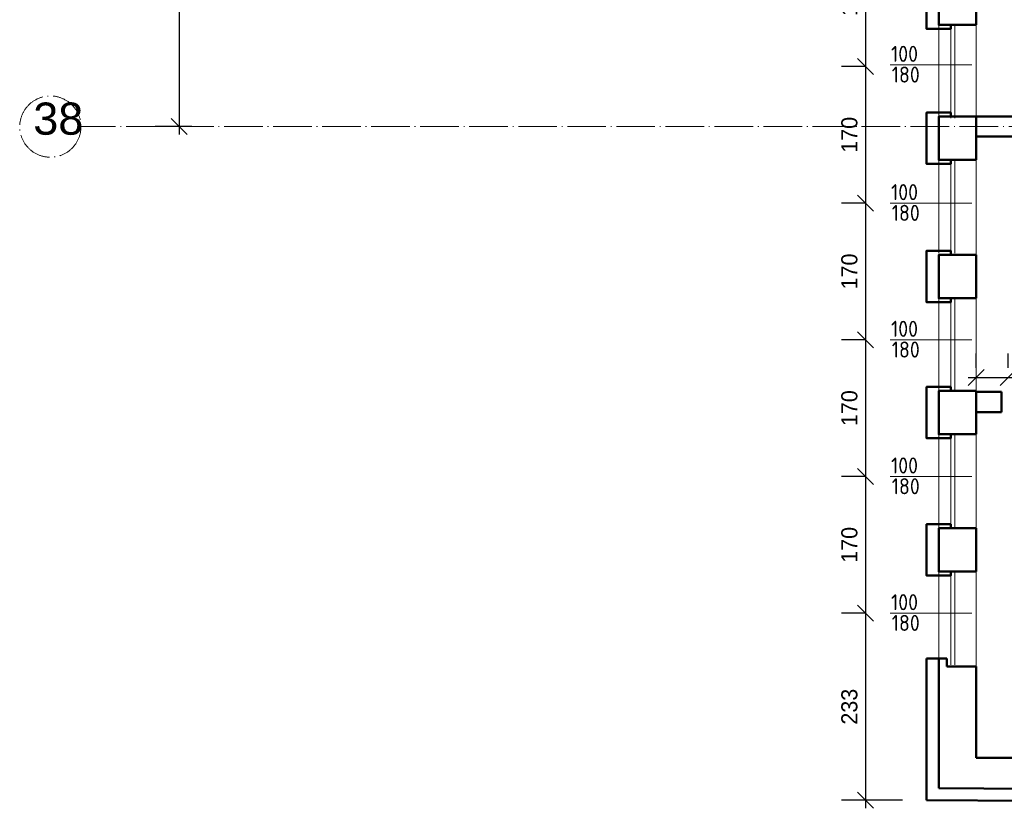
# Model space of a CAD drawing. Header units: millimetres. Extents: x -642 to 14033, y 1994 to 13520.
# Tile 1 of 72: x 3051 to 4276, y 5530 to 6510. Entities that reach past the tile are written whole.
import ezdxf

# ---------------------------------------------------------------- set-up
doc = ezdxf.new("R2010")
doc.units = ezdxf.units.MM
doc.linetypes.add('ACAD_ISO04W100', pattern=[30.5, 24, -3, 0.5, -3])
for name, color, linetype, lineweight in [('NR', 7, 'Continuous', 13), ('opisy drzwi', 40, 'Continuous', 13), ('symetria', 7, 'ACAD_ISO04W100', 9), ('wymiary', 1, 'Continuous', 13), ('ściana', 4, 'Continuous', 50)]:
    doc.layers.add(name, color=color, linetype=linetype, lineweight=lineweight)
doc.styles.add('ISO', font='isocp.shx')
doc.styles.add('style1', font='arial.ttf')
doc.dimstyles.new('Jacek2', dxfattribs={"dimscale": 2, "dimtxt": 10, "dimasz": 10, "dimexe": 15, "dimexo": 15, "dimgap": 5, "dimtad": 1, "dimdec": 0, "dimzin": 0, "dimdsep": 46, "dimtxsty": 'Standard', "dimblk": 'OBLIQUE', "dimcen": 0, "dimdle": 5, "dimadec": 1, "dimazin": 0, "dimtfac": 1, "dimtdec": 0, "dimtofl": 0, "dimtmove": 0, "dimatfit": 3, "dimfxl": 1, "dimtolj": 1, "dimtzin": 0, "dimarcsym": 0})

# ---------------------------------------------------------------- blocks, each defined once
blk = doc.blocks.new('_OBLIQUE')
at = {"color": 0, "linetype": 'ByBlock'}
blk.add_line((-0.5, -0.5), (0.5, 0.5), dxfattribs=at)
blk = doc.blocks.new('*D269')
at = {"layer": 'Defpoints', "color": 0, "transparency": 16777216}
for p in [(4280.6, 6065.3), (4240.6, 6047.4), (4280.6, 6047.4)]:
    blk.add_point(p, dxfattribs=at)
at = {"layer": 'wymiary', "color": 0, "lineweight": -2, "transparency": 16777216}
for p, q in [((4240.6, 6077.4), (4240.6, 6095.3)), ((4280.6, 6077.4), (4280.6, 6095.3)), ((4230.6, 6065.3), (4280.6, 6065.3)), ((4280.6, 6065.3), (4350.6, 6065.3))]:
    blk.add_line(p, q, dxfattribs=at)
at = {"layer": 'wymiary', "color": 0, "lineweight": -2, "transparency": 16777216, "xscale": 20, "yscale": 20, "zscale": 20, "rotation": 180}
blk.add_blockref('_OBLIQUE', (4240.6, 6065.3), dxfattribs=at)
at = {"layer": 'wymiary', "color": 0, "lineweight": -2, "transparency": 16777216, "xscale": 20, "yscale": 20, "zscale": 20}
blk.add_blockref('_OBLIQUE', (4280.6, 6065.3), dxfattribs=at)
at = {"layer": 'wymiary', "color": 0, "transparency": 16777216, "insert": (4325.6, 6085.3), "char_height": 20, "attachment_point": 5}
blk.add_mtext('\\A1;40', dxfattribs=at)
blk = doc.blocks.new('*D500')
at = {"layer": 'Defpoints', "color": 0, "transparency": 16777216}
for p in [(3295, 6717.4), (3249.3, 6377.4), (3295, 6377.4)]:
    blk.add_point(p, dxfattribs=at)
at = {"layer": 'wymiary', "color": 0, "lineweight": -2, "transparency": 16777216}
for p, q in [((3249.3, 6727.4), (3249.3, 6367.4)), ((3265, 6717.4), (3219.3, 6717.4)), ((3265, 6377.4), (3219.3, 6377.4))]:
    blk.add_line(p, q, dxfattribs=at)
at = {"layer": 'wymiary', "color": 0, "lineweight": -2, "transparency": 16777216, "xscale": 20, "yscale": 20, "zscale": 20}
for p, rotation in [((3249.3, 6717.4), 90), ((3249.3, 6377.4), 270)]:
    blk.add_blockref('_OBLIQUE', p, dxfattribs=dict(at, rotation=rotation))
at = {"layer": 'wymiary', "color": 0, "transparency": 16777216, "insert": (3229.3, 6547.4), "char_height": 20, "attachment_point": 5, "rotation": 90}
blk.add_mtext('\\A1;340', dxfattribs=at)
blk = doc.blocks.new('*D501')
at = {"layer": 'Defpoints', "color": 0, "transparency": 16777216}
for p in [(4133.7, 6622.2), (4103.1, 6452.2), (4133.7, 6452.2)]:
    blk.add_point(p, dxfattribs=at)
at = {"layer": 'wymiary', "color": 0, "lineweight": -2, "transparency": 16777216}
for p, q in [((4103.1, 6632.2), (4103.1, 6442.2)), ((4103.7, 6622.2), (4073.1, 6622.2)), ((4103.7, 6452.2), (4073.1, 6452.2))]:
    blk.add_line(p, q, dxfattribs=at)
at = {"layer": 'wymiary', "color": 0, "lineweight": -2, "transparency": 16777216, "xscale": 20, "yscale": 20, "zscale": 20}
for p, rotation in [((4103.1, 6622.2), 90), ((4103.1, 6452.2), 270)]:
    blk.add_blockref('_OBLIQUE', p, dxfattribs=dict(at, rotation=rotation))
at = {"layer": 'wymiary', "color": 0, "transparency": 16777216, "insert": (4083.1, 6537.2), "char_height": 20, "attachment_point": 5, "rotation": 90}
blk.add_mtext('\\A1;170', dxfattribs=at)
blk = doc.blocks.new('*D502')
at = {"layer": 'Defpoints', "color": 0, "transparency": 16777216}
for p in [(4133.7, 6452.2), (4103.1, 6282.2), (4133.7, 6282.2)]:
    blk.add_point(p, dxfattribs=at)
at = {"layer": 'wymiary', "color": 0, "lineweight": -2, "transparency": 16777216}
for p, q in [((4103.1, 6462.2), (4103.1, 6272.2)), ((4103.7, 6452.2), (4073.1, 6452.2)), ((4103.7, 6282.2), (4073.1, 6282.2))]:
    blk.add_line(p, q, dxfattribs=at)
at = {"layer": 'wymiary', "color": 0, "lineweight": -2, "transparency": 16777216, "xscale": 20, "yscale": 20, "zscale": 20}
for p, rotation in [((4103.1, 6452.2), 90), ((4103.1, 6282.2), 270)]:
    blk.add_blockref('_OBLIQUE', p, dxfattribs=dict(at, rotation=rotation))
at = {"layer": 'wymiary', "color": 0, "transparency": 16777216, "insert": (4083.1, 6367.2), "char_height": 20, "attachment_point": 5, "rotation": 90}
blk.add_mtext('\\A1;170', dxfattribs=at)
blk = doc.blocks.new('*D503')
at = {"layer": 'Defpoints', "color": 0, "transparency": 16777216}
for p in [(4133.7, 6282.2), (4103.1, 6112.2), (4133.7, 6112.2)]:
    blk.add_point(p, dxfattribs=at)
at = {"layer": 'wymiary', "color": 0, "lineweight": -2, "transparency": 16777216}
for p, q in [((4103.1, 6292.2), (4103.1, 6102.2)), ((4103.7, 6282.2), (4073.1, 6282.2)), ((4103.7, 6112.2), (4073.1, 6112.2))]:
    blk.add_line(p, q, dxfattribs=at)
at = {"layer": 'wymiary', "color": 0, "lineweight": -2, "transparency": 16777216, "xscale": 20, "yscale": 20, "zscale": 20}
for p, rotation in [((4103.1, 6282.2), 90), ((4103.1, 6112.2), 270)]:
    blk.add_blockref('_OBLIQUE', p, dxfattribs=dict(at, rotation=rotation))
at = {"layer": 'wymiary', "color": 0, "transparency": 16777216, "insert": (4083.1, 6197.2), "char_height": 20, "attachment_point": 5, "rotation": 90}
blk.add_mtext('\\A1;170', dxfattribs=at)
blk = doc.blocks.new('*D504')
at = {"layer": 'Defpoints', "color": 0, "transparency": 16777216}
for p in [(4133.7, 6112.2), (4103.1, 5942.2), (4133.7, 5942.2)]:
    blk.add_point(p, dxfattribs=at)
at = {"layer": 'wymiary', "color": 0, "lineweight": -2, "transparency": 16777216}
for p, q in [((4103.1, 6122.2), (4103.1, 5932.2)), ((4103.7, 6112.2), (4073.1, 6112.2)), ((4103.7, 5942.2), (4073.1, 5942.2))]:
    blk.add_line(p, q, dxfattribs=at)
at = {"layer": 'wymiary', "color": 0, "lineweight": -2, "transparency": 16777216, "xscale": 20, "yscale": 20, "zscale": 20}
for p, rotation in [((4103.1, 6112.2), 90), ((4103.1, 5942.2), 270)]:
    blk.add_blockref('_OBLIQUE', p, dxfattribs=dict(at, rotation=rotation))
at = {"layer": 'wymiary', "color": 0, "transparency": 16777216, "insert": (4083.1, 6027.2), "char_height": 20, "attachment_point": 5, "rotation": 90}
blk.add_mtext('\\A1;170', dxfattribs=at)
blk = doc.blocks.new('*D505')
at = {"layer": 'Defpoints', "color": 0, "transparency": 16777216}
for p in [(4133.7, 5942.2), (4103.1, 5772.2), (4133.7, 5772.2)]:
    blk.add_point(p, dxfattribs=at)
at = {"layer": 'wymiary', "color": 0, "lineweight": -2, "transparency": 16777216}
for p, q in [((4103.7, 5942.2), (4073.1, 5942.2)), ((4103.1, 5952.2), (4103.1, 5762.2)), ((4103.7, 5772.2), (4073.1, 5772.2))]:
    blk.add_line(p, q, dxfattribs=at)
at = {"layer": 'wymiary', "color": 0, "lineweight": -2, "transparency": 16777216, "xscale": 20, "yscale": 20, "zscale": 20}
for p, rotation in [((4103.1, 5942.2), 90), ((4103.1, 5772.2), 270)]:
    blk.add_blockref('_OBLIQUE', p, dxfattribs=dict(at, rotation=rotation))
at = {"layer": 'wymiary', "color": 0, "transparency": 16777216, "insert": (4083.1, 5857.2), "char_height": 20, "attachment_point": 5, "rotation": 90}
blk.add_mtext('\\A1;170', dxfattribs=at)
blk = doc.blocks.new('*D506')
at = {"layer": 'Defpoints', "color": 0, "transparency": 16777216}
for p in [(4133.7, 5772.2), (4103.1, 5539.5), (4179.1, 5539.5)]:
    blk.add_point(p, dxfattribs=at)
at = {"layer": 'wymiary', "color": 0, "lineweight": -2, "transparency": 16777216}
for p, q in [((4103.1, 5782.2), (4103.1, 5529.5)), ((4103.7, 5772.2), (4073.1, 5772.2)), ((4149.1, 5539.5), (4073.1, 5539.5))]:
    blk.add_line(p, q, dxfattribs=at)
at = {"layer": 'wymiary', "color": 0, "lineweight": -2, "transparency": 16777216, "xscale": 20, "yscale": 20, "zscale": 20}
for p, rotation in [((4103.1, 5772.2), 90), ((4103.1, 5539.5), 270)]:
    blk.add_blockref('_OBLIQUE', p, dxfattribs=dict(at, rotation=rotation))
at = {"layer": 'wymiary', "color": 0, "transparency": 16777216, "insert": (4083.1, 5655.9), "char_height": 20, "attachment_point": 5, "rotation": 90}
blk.add_mtext('\\A1;233', dxfattribs=at)

msp = doc.modelspace()

# ---------------------------------------------------------------- linework, layer by layer
at = {"layer": 'opisy drzwi'}
for p, q in [((4240.6, 6505.9), (4240.6, 6389.9)), ((4194.1, 6503.9), (4194.1, 6387.9)), ((4209.1, 6503.9), (4209.1, 6387.9)), ((4214.1, 6503.9), (4214.1, 6387.9)), ((4133.7, 6454.2), (4235.4, 6454.2)), ((4194.1, 6335.9), (4194.1, 6219.9)), ((4209.1, 6335.9), (4209.1, 6219.9)), ((4214.1, 6335.9), (4214.1, 6219.9)), ((4240.6, 6335.9), (4240.6, 6215.9)), ((4133.7, 6282.2), (4235.4, 6282.2)), ((4194.1, 6163.9), (4194.1, 6047.9)), ((4209.1, 6163.9), (4209.1, 6047.9)), ((4214.1, 6163.9), (4214.1, 6047.9)), ((4240.6, 6165.9), (4240.6, 6045.9)), ((4133.7, 6112.2), (4235.4, 6112.2)), ((4194.1, 5994.7), (4194.1, 5878.7)), ((4209.1, 5994.7), (4209.1, 5877.9)), ((4214.1, 5994.7), (4214.1, 5878.7)), ((4240.6, 5995.9), (4240.6, 5875.9)), ((4133.7, 5942.2), (4235.4, 5942.2)), ((4194.1, 5823.9), (4194.1, 5707.9)), ((4209.1, 5823.9), (4209.1, 5707.9)), ((4214.1, 5823.9), (4214.1, 5707.9)), ((4240.6, 5825.9), (4240.6, 5705.9)), ((4133.7, 5772.2), (4235.4, 5772.2))]:
    msp.add_line(p, q, dxfattribs=at)
at = {"layer": 'symetria', "linetype": 'ACAD_ISO04W100', "ltscale": 2}
msp.add_line((5061.2, 6377.4), (3127.2, 6377.4), dxfattribs=at)
at = {"layer": 'symetria', "ltscale": 2}
msp.add_circle((3089, 6377.4), 38.1, dxfattribs=at)
at = {"layer": 'ściana'}
for p, q in [((4194.1, 6503.9), (4194.1, 6557.9)), ((4240.6, 6557.9), (4240.6, 6503.9)), ((4204.1, 6503.9), (4194.1, 6503.9)), ((4204.1, 6503.9), (4204.1, 6503.9)), ((4240.6, 6503.9), (4204.1, 6503.9)), ((4204.1, 6389.9), (4194.1, 6389.9)), ((4194.1, 6389.9), (4194.1, 6389.9)), ((4194.1, 6335.9), (4194.1, 6389.9)), ((4678.1, 6389.9), (4203.8, 6389.9)), ((4204.1, 6389.9), (4204.1, 6389.9)), ((4240.6, 6389.9), (4204.1, 6389.9)), ((4240.6, 6389.9), (4240.6, 6335.9)), ((4650.6, 6364.9), (4240.6, 6364.9)), ((4204.1, 6335.9), (4194.1, 6335.9)), ((4204.1, 6335.9), (4204.1, 6335.9)), ((4240.6, 6335.9), (4204.1, 6335.9)), ((4204.1, 6217.9), (4194.1, 6217.9)), ((4194.1, 6217.9), (4194.1, 6217.9)), ((4194.1, 6163.9), (4194.1, 6217.9)), ((4204.1, 6217.9), (4204.1, 6217.9)), ((4240.6, 6217.9), (4204.1, 6217.9)), ((4240.6, 6217.9), (4240.6, 6163.9)), ((4204.1, 6163.9), (4194.1, 6163.9)), ((4204.1, 6163.9), (4204.1, 6163.9)), ((4240.6, 6163.9), (4204.1, 6163.9)), ((4204.1, 6048.7), (4194.1, 6048.7)), ((4194.1, 6048.7), (4194.1, 6048.7)), ((4194.1, 5994.7), (4194.1, 6048.7)), ((4204.1, 6048.7), (4204.1, 6048.7)), ((4240.6, 6048.7), (4204.1, 6048.7)), ((4240.6, 6048.7), (4240.6, 5994.7)), ((4272.1, 6047.4), (4240.6, 6047.4)), ((4272.1, 6022.4), (4272.1, 6047.4)), ((4272.1, 6022.4), (4240.6, 6022.4)), ((4204.1, 5994.7), (4194.1, 5994.7)), ((4204.1, 5994.7), (4204.1, 5994.7)), ((4240.6, 5994.7), (4204.1, 5994.7)), ((4204.1, 5877.9), (4194.1, 5877.9)), ((4194.1, 5877.9), (4194.1, 5877.9)), ((4194.1, 5823.9), (4194.1, 5877.9)), ((4204.1, 5877.9), (4204.1, 5877.9)), ((4240.6, 5877.9), (4204.1, 5877.9)), ((4240.6, 5877.9), (4240.6, 5823.9)), ((4204.1, 5823.9), (4194.1, 5823.9)), ((4204.1, 5823.9), (4204.1, 5823.9)), ((4240.6, 5823.9), (4204.1, 5823.9)), ((4194.1, 5715.9), (4179.1, 5715.9)), ((4179.1, 5539.5), (4179.1, 5715.9)), ((4194.1, 5715.9), (4194.1, 5715.9)), ((4194.1, 5648.4), (4194.1, 5715.9)), ((4204.1, 5715.9), (4194.1, 5715.9)), ((4194.1, 5554.4), (4194.1, 5715.9)), ((4204.1, 5715.9), (4204.1, 5705.9)), ((4240.6, 5705.9), (4204.1, 5705.9)), ((4240.6, 5592.4), (4240.6, 5705.9)), ((4638.7, 5592.4), (4240.6, 5592.4)), ((4646.3, 5551.6), (4194.1, 5554.4)), ((4642.1, 5536.6), (4179.1, 5539.5))]:
    msp.add_line(p, q, dxfattribs=at)
at = {"layer": 'ściana', "ltscale": 0.5}
for points in [[(4209.1, 6557.9), (4209.1, 6562.9), (4179.1, 6562.9), (4179.1, 6498.9), (4209.1, 6498.9), (4209.1, 6503.9), (4194.1, 6503.9), (4194.1, 6557.9)], [(4209.1, 6389.9), (4209.1, 6394.9), (4179.1, 6394.9), (4179.1, 6330.9), (4209.1, 6330.9), (4209.1, 6335.9), (4194.1, 6335.9), (4194.1, 6389.9)], [(4209.1, 6217.9), (4209.1, 6222.9), (4179.1, 6222.9), (4179.1, 6158.9), (4209.1, 6158.9), (4209.1, 6163.9), (4194.1, 6163.9), (4194.1, 6217.9)], [(4209.1, 6048.7), (4209.1, 6053.7), (4179.1, 6053.7), (4179.1, 5989.7), (4209.1, 5989.7), (4209.1, 5994.7), (4194.1, 5994.7), (4194.1, 6048.7)], [(4209.1, 5877.9), (4209.1, 5882.9), (4179.1, 5882.9), (4179.1, 5818.9), (4209.1, 5818.9), (4209.1, 5823.9), (4194.1, 5823.9), (4194.1, 5877.9)]]:
    msp.add_lwpolyline(points, close=True, dxfattribs=at)

# ---------------------------------------------------------------- texts
at = {"layer": 'NR', "ltscale": 5, "insert": (3067.8, 6407.3), "char_height": 40, "width": 65, "attachment_point": 1, "style": 'style1'}
msp.add_mtext('38', dxfattribs=at)
at = {"layer": 'opisy drzwi', "style": 'ISO'}
for s, p in [('100', (4134.8, 6457.9)), ('180', (4135.7, 6432.1)), ('100', (4134.8, 6285.9)), ('180', (4135.7, 6260.1)), ('100', (4134.8, 6115.9)), ('180', (4135.7, 6090.1)), ('100', (4134.8, 5945.9)), ('180', (4135.7, 5920.1)), ('100', (4134.8, 5775.9)), ('180', (4135.7, 5750.1))]:
    msp.add_text(s, height=20, dxfattribs=at).set_placement(p)

# ---------------------------------------------------------------- dimensions: what is measured, and where the dimension line sits
at = {"layer": 'wymiary'}
for base, p1, p2, picture, middle in [((3249.3, 6377.4), (3295, 6717.4), (3295, 6377.4), '*D500', (3229.3, 6547.4)), ((4103.1, 6282.2), (4133.7, 6452.2), (4133.7, 6282.2), '*D502', (4083.1, 6367.2)), ((4103.1, 6112.2), (4133.7, 6282.2), (4133.7, 6112.2), '*D503', (4083.1, 6197.2)), ((4103.1, 5942.2), (4133.7, 6112.2), (4133.7, 5942.2), '*D504', (4083.1, 6027.2)), ((4103.1, 5772.2), (4133.7, 5942.2), (4133.7, 5772.2), '*D505', (4083.1, 5857.2)), ((4103.1, 5539.5), (4133.7, 5772.2), (4179.1, 5539.5), '*D506', (4083.1, 5655.9))]:
    dim = msp.add_linear_dim(base=base, p1=p1, p2=p2, angle=90, dimstyle='Jacek2', override={"dimtmove": 1}, dxfattribs=at)
    dim.commit()
    dim.dimension.update_dxf_attribs({"geometry": picture, "text_midpoint": middle})
dim = msp.add_aligned_dim(p1=(4133.7, 6622.2), p2=(4133.7, 6452.2), distance=-30.5, dimstyle='Jacek2', dxfattribs=at)
dim.commit()
dim.dimension.update_dxf_attribs({"geometry": '*D501', "text_midpoint": (4083.1, 6537.2)})
at = {"layer": 'wymiary', "ltscale": 0.5}
dim = msp.add_aligned_dim(p1=(4240.6, 6047.4), p2=(4280.6, 6047.4), distance=17.8, dimstyle='Jacek2', dxfattribs=at)
dim.commit()
dim.dimension.update_dxf_attribs({"geometry": '*D269', "text_midpoint": (4325.6, 6085.3)})

doc.saveas('drawing.dxf')
